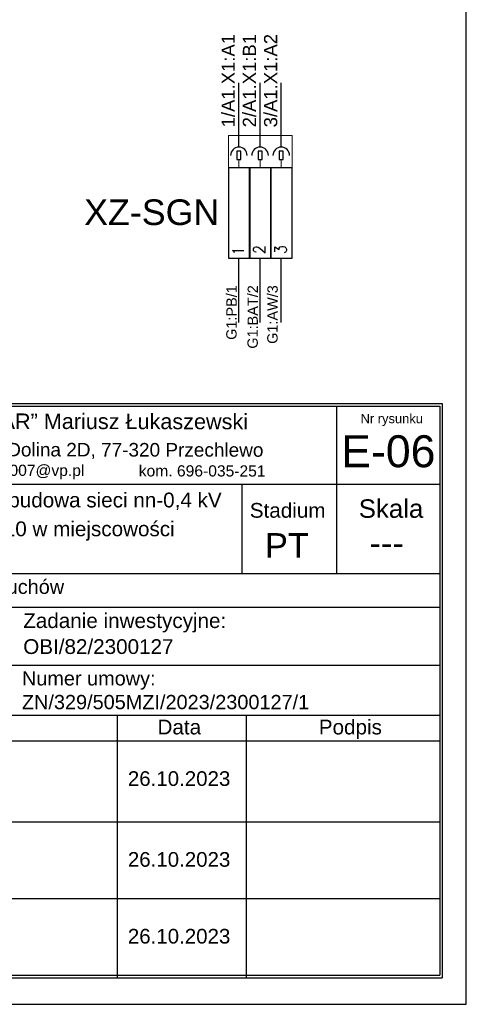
# Model space of a CAD drawing. Header units: millimetres. Extents: x -2674 to -2269, y -551 to -111.
# Tile 17 of 18: x -2338 to -2269, y -398 to -246. Entities that reach past the tile are written whole.
import ezdxf
from ezdxf.enums import TextEntityAlignment as Align

# ---------------------------------------------------------------- set-up
doc = ezdxf.new("R2010")
doc.units = ezdxf.units.MM
for name, color, linetype in [('Aparatura', 7, 'Continuous'), ('proj_urządz_enn-tabela', 7, 'Continuous'), ('Tabelka', 140, 'Continuous')]:
    doc.layers.add(name, color=color, linetype=linetype)
doc.layers.add('E- opisy', color=255, linetype='Continuous', lineweight=35)
doc.layers.add('EPLAN100', color=7, linetype='Continuous', lineweight=13)
doc.layers.add('rzutnie', color=3, linetype='Continuous', plot=False)
doc.styles.add('ARIAL', font='arial.ttf', dxfattribs={"height": 25})
doc.styles.get("Standard").update_dxf_attribs({"font": 'arial.ttf'})

msp = doc.modelspace()

# ---------------------------------------------------------------- linework, layer by layer
at = {"color": 7}
for p, q in [((-2427.37, -305.35), (-2272.46, -305.35)), ((-2427.37, -305.35), (-2272.46, -305.35)), ((-2427, -305.73), (-2272.84, -305.73)), ((-2288.84, -305.73), (-2288.84, -331.61)), ((-2272.84, -305.73), (-2272.85, -393.73)), ((-2427, -317.8), (-2272.84, -317.8)), ((-2303.43, -317.8), (-2303.43, -331.61)), ((-2427, -331.61), (-2272.84, -331.61)), ((-2427, -336.84), (-2272.84, -336.84)), ((-2427, -345.78), (-2272.84, -345.78)), ((-2427.09, -353.52), (-2272.84, -353.52)), ((-2427, -353.52), (-2272.84, -353.52)), ((-2322.69, -382.23), (-2322.69, -353.52)), ((-2302.72, -382.23), (-2302.72, -353.52)), ((-2427.09, -357.49), (-2272.84, -357.49)), ((-2272.46, -363.51), (-2272.46, -363.51)), ((-2272.46, -363.51), (-2272.46, -363.51)), ((-2322.69, -394.11), (-2322.69, -365.4)), ((-2302.72, -394.11), (-2302.72, -365.4)), ((-2427.09, -369.98), (-2272.84, -369.98)), ((-2427, -381.85), (-2272.84, -381.85)), ((-2272.47, -381.85), (-2272.46, -381.85)), ((-2272.47, -381.85), (-2272.46, -381.85)), ((-2272.47, -382.23), (-2272.47, -382.23)), ((-2272.47, -382.23), (-2272.47, -382.23)), ((-2272.47, -382.23), (-2272.47, -382.23)), ((-2272.47, -382.23), (-2272.47, -382.23)), ((-2427, -393.73), (-2272.85, -393.73))]:
    msp.add_line(p, q, dxfattribs=at)
at = {"layer": 'Aparatura'}
for p, q in [((-2303.91, -265.69), (-2303.91, -255.74)), ((-2300.63, -265.69), (-2300.63, -255.74)), ((-2297.36, -265.69), (-2297.36, -255.74)), ((-2303.91, -292.8), (-2303.91, -282.86)), ((-2300.63, -292.8), (-2300.63, -282.86)), ((-2297.36, -292.8), (-2297.36, -282.86))]:
    msp.add_line(p, q, dxfattribs=at)
at = {"layer": 'Aparatura', "color": 7, "linetype": 'Continuous'}
for p, q in [((-2303.59, -266.33), (-2304.23, -266.33)), ((-2304.23, -266.33), (-2304.23, -267.6)), ((-2303.59, -267.6), (-2303.59, -266.33)), ((-2300.31, -266.33), (-2300.95, -266.33)), ((-2300.95, -266.33), (-2300.95, -267.6)), ((-2300.31, -267.6), (-2300.31, -266.33)), ((-2297.04, -266.33), (-2297.68, -266.33)), ((-2297.68, -266.33), (-2297.68, -267.6)), ((-2297.04, -267.6), (-2297.04, -266.33)), ((-2304.23, -267.6), (-2303.59, -267.6)), ((-2300.95, -267.6), (-2300.31, -267.6)), ((-2297.68, -267.6), (-2297.04, -267.6)), ((-2302.63, -268.88), (-2305.19, -268.88)), ((-2299.36, -268.88), (-2301.91, -268.88)), ((-2296.08, -268.88), (-2298.63, -268.88))]:
    msp.add_line(p, q, dxfattribs=at)
at = {"layer": 'Aparatura'}
for points in [[(-2302.25, -282.86), (-2302.25, -268.88), (-2305.52, -268.88), (-2305.52, -282.86)], [(-2302.25, -282.86), (-2302.25, -268.88), (-2305.52, -268.88), (-2305.52, -282.86)], [(-2298.97, -282.86), (-2298.97, -268.88), (-2302.24, -268.88), (-2302.24, -282.86)], [(-2298.97, -282.86), (-2298.97, -268.88), (-2302.24, -268.88), (-2302.24, -282.86)], [(-2295.69, -282.86), (-2295.69, -268.88), (-2298.97, -268.88), (-2298.97, -282.86)], [(-2295.69, -282.86), (-2295.69, -268.88), (-2298.97, -268.88), (-2298.97, -282.86)]]:
    msp.add_lwpolyline(points, close=True, dxfattribs=at)
for points in [[(-2301.23, -281.95), (-2301.3, -281.95), (-2301.48, -281.88), (-2301.55, -281.8), (-2301.63, -281.66), (-2301.63, -281.4), (-2301.55, -281.26), (-2301.48, -281.18), (-2301.3, -281.11), (-2301.12, -281.11), (-2300.93, -281.18), (-2300.68, -281.33), (-2299.84, -282.02), (-2299.84, -281.04)], [(-2301.23, -281.95), (-2301.3, -281.95), (-2301.48, -281.88), (-2301.55, -281.8), (-2301.63, -281.66), (-2301.63, -281.4), (-2301.55, -281.26), (-2301.48, -281.18), (-2301.3, -281.11), (-2301.12, -281.11), (-2300.93, -281.18), (-2300.68, -281.33), (-2299.84, -282.02), (-2299.84, -281.04)], [(-2298.35, -281.88), (-2298.35, -281.11), (-2297.66, -281.51), (-2297.66, -281.33), (-2297.59, -281.18), (-2297.51, -281.11), (-2297.26, -281.04), (-2297.08, -281.04), (-2296.82, -281.11), (-2296.64, -281.26), (-2296.57, -281.48), (-2296.57, -281.66), (-2296.64, -281.88), (-2296.71, -281.95), (-2296.89, -282.02)], [(-2298.35, -281.88), (-2298.35, -281.11), (-2297.66, -281.51), (-2297.66, -281.33), (-2297.59, -281.18), (-2297.51, -281.11), (-2297.26, -281.04), (-2297.08, -281.04), (-2296.82, -281.11), (-2296.64, -281.26), (-2296.57, -281.48), (-2296.57, -281.66), (-2296.64, -281.88), (-2296.71, -281.95), (-2296.89, -282.02)], [(-2304.57, -282.02), (-2304.65, -281.88), (-2304.9, -281.66), (-2303.12, -281.66)], [(-2304.57, -282.02), (-2304.65, -281.88), (-2304.9, -281.66), (-2303.12, -281.66)]]:
    msp.add_lwpolyline(points, dxfattribs=at)
at = {"layer": 'Aparatura', "color": 7, "linetype": 'Continuous'}
for centre, start, end in [((-2303.91, -266.96), 90, 180), ((-2303.91, -266.96), 0, 90), ((-2300.63, -266.96), 90, 180), ((-2300.63, -266.96), 0, 90), ((-2297.36, -266.96), 90, 180), ((-2297.36, -266.96), 0, 90)]:
    msp.add_arc(centre, 1.28, start, end, dxfattribs=at)
at = {"layer": 'E- opisy', "color": 7}
for p, q in [((-2272.46, -366.57), (-2272.46, -366.57)), ((-2272.47, -383.08), (-2272.46, -383.08)), ((-2272.47, -383.42), (-2272.47, -383.42)), ((-2272.47, -383.42), (-2272.47, -383.42))]:
    msp.add_line(p, q, dxfattribs=at)
at = {"layer": 'EPLAN100'}
for p, q in [((-2303.91, -267.6), (-2303.91, -268.88)), ((-2300.63, -267.6), (-2300.63, -268.88)), ((-2297.36, -267.6), (-2297.36, -268.88)), ((-2297.36, -282.86), (-2297.36, -286.01)), ((-2297.36, -282.86), (-2297.36, -285.95))]:
    msp.add_line(p, q, dxfattribs=at)
msp.add_lwpolyline([(-2305.52, -263.91), (-2295.69, -263.91), (-2295.69, -268.88), (-2305.52, -268.88)], close=True, dxfattribs=at)
at = {"layer": 'proj_urządz_enn-tabela', "color": 7}
for p, q in [((-2272.46, -305.35), (-2272.47, -394.11)), ((-2272.46, -315.47), (-2272.47, -394.11)), ((-2272.46, -321.45), (-2272.47, -374.25)), ((-2272.46, -321.45), (-2272.47, -374.25)), ((-2272.46, -325.74), (-2272.47, -384.41)), ((-2272.46, -325.74), (-2272.47, -384.41)), ((-2272.46, -325.74), (-2272.47, -384.41)), ((-2272.46, -325.74), (-2272.47, -384.41)), ((-2272.46, -328.22), (-2272.47, -381.02)), ((-2272.46, -328.22), (-2272.47, -381.02)), ((-2272.46, -328.22), (-2272.47, -381.02)), ((-2272.46, -328.22), (-2272.47, -381.02)), ((-2272.46, -329.82), (-2272.47, -382.62)), ((-2272.46, -329.82), (-2272.47, -382.62)), ((-2272.47, -357.62), (-2272.46, -357.62)), ((-2272.46, -357.62), (-2272.46, -357.62)), ((-2272.46, -361.08), (-2272.46, -361.08)), ((-2272.46, -361.08), (-2272.46, -361.08)), ((-2272.46, -361.08), (-2272.46, -361.08)), ((-2272.46, -361.08), (-2272.46, -361.08)), ((-2272.46, -364.38), (-2272.46, -364.38)), ((-2272.46, -364.38), (-2272.46, -364.38)), ((-2272.46, -364.38), (-2272.46, -364.38)), ((-2272.46, -364.38), (-2272.46, -364.38)), ((-2272.46, -365.98), (-2272.46, -365.98)), ((-2272.46, -365.98), (-2272.46, -365.98)), ((-2272.47, -387.34), (-2272.47, -387.34)), ((-2272.47, -387.34), (-2272.47, -387.34)), ((-2427.38, -394.1), (-2272.47, -394.11)), ((-2390.96, -394.1), (-2272.47, -394.11)), ((-2390.96, -394.1), (-2272.47, -394.11)), ((-2390.96, -394.1), (-2272.47, -394.11))]:
    msp.add_line(p, q, dxfattribs=at)
at = {"layer": 'rzutnie'}
msp.add_lwpolyline([(-2658.74, -111.22), (-2658.74, -398.22), (-2268.74, -398.22), (-2268.74, -111.22)], close=True, dxfattribs=at)
at = {"layer": 'Tabelka', "color": 7}
msp.add_line((-2390.96, -394.1), (-2272.47, -394.11), dxfattribs=at)
msp.add_line((-2390.96, -394.1), (-2272.47, -394.11), dxfattribs=at)

# ---------------------------------------------------------------- texts
at = {"color": 7, "style": 'ARIAL'}
for s, height, p in [('„PROMAR” Mariusz Łukaszewski', 2.3934, (-2327.2, -309.28)), ('ul. Zielona Dolina 2D, 77-320 Przechlewo', 2.1, (-2327.1, -313.52)), ('NIP 843-15-61-635  REGON 220442294                             e-mail:marluk007@vp.pl', 1.7295, (-2372.33, -316.47)), ('kom. 696-035-251', 1.7295, (-2309.59, -316.61))]:
    msp.add_text(s, height=height, rotation=359.921, dxfattribs=at).set_placement(p, align=Align.CENTER)
for s, height, p in [('Nr rysunku', 1.428, (-2280.27, -308.37)), ('E-06', 4.94, (-2280.8, -315.18)), ('Stadium', 2.284, (-2296.37, -322.99)), ('PT', 3.807, (-2296.48, -329.18)), ('---', 3.807, (-2281.06, -328.78))]:
    msp.add_text(s, height=height, dxfattribs=at).set_placement(p, align=Align.CENTER)
for s, height, p in [('Obiekt: Rozbudowa sieci elektroenergetycznej SN-15kV oraz budowa sieci nn-0,4 kV', 2.2844, (-2426.65, -321.39)), ('Skala', 2.856, (-2285.37, -323)), ('w celu przyłączenia budynków magazynowych na dz. nr 603/10 w miejscowości  ', 2.2844, (-2426.46, -325.85)), ('Data', 2.284, (-2316.49, -356.49)), ('Podpis', 2.284, (-2291.55, -356.49)), ('26.10.2023', 2.267, (-2321.08, -364.45)), ('26.10.2023', 2.267, (-2321.08, -376.95)), ('26.10.2023', 2.267, (-2321.08, -388.82))]:
    msp.add_text(s, height=height, dxfattribs=at).set_placement(p)
for s, p in [('Zadanie inwestycyjne: ', (-2337.26, -338.9)), ('OBI/82/2300127', (-2337.26, -342.91))]:
    msp.add_text(s, height=2.2844, dxfattribs=at).set_placement(p, align=Align.MIDDLE_LEFT)
at = {"color": 7, "char_height": 2.2, "attachment_point": 1}
for s, insert, width in [('\\pxqj;{\\fArial|b0|i0|c238|p34;Adres inwestycji: m. Rychnowy dz. 425/5; 425/3; 603/9  gm. Człuchów     }', (-2426.41, -332.56), 115.3941), ('\\pxqj;{\\fArial|b0|i0|c238|p34;Numer umowy:\\PZN/329/505MZI/2023/2300127/1           }', (-2337.46, -346.72), 48.496)]:
    msp.add_mtext(s, dxfattribs=dict(at, insert=insert, width=width))
at = {"layer": 'Aparatura', "color": 104}
for s, p in [('1/A1.X1:A1', (-2304.54, -262.63)), ('2/A1.X1:B1', (-2301.26, -262.63)), ('3/A1.X1:A2', (-2297.98, -262.63))]:
    msp.add_text(s, height=2.043, rotation=90, dxfattribs=at).set_placement(p)
for s, p in [('G1:PB/1', (-2304.24, -287.04)), ('G1:BAT/2', (-2300.96, -287.04)), ('G1:AW/3', (-2297.9, -287.04))]:
    msp.add_text(s, height=1.6, rotation=89.835, dxfattribs=at).set_placement(p, align=Align.RIGHT)
at = {"layer": 'Aparatura', "color": 1, "insert": (-2317.39, -275.78), "char_height": 3.96, "width": 7.0805, "attachment_point": 5, "style": 'ARIAL'}
msp.add_mtext('XZ-SGN', dxfattribs=at)

doc.saveas('drawing.dxf')
